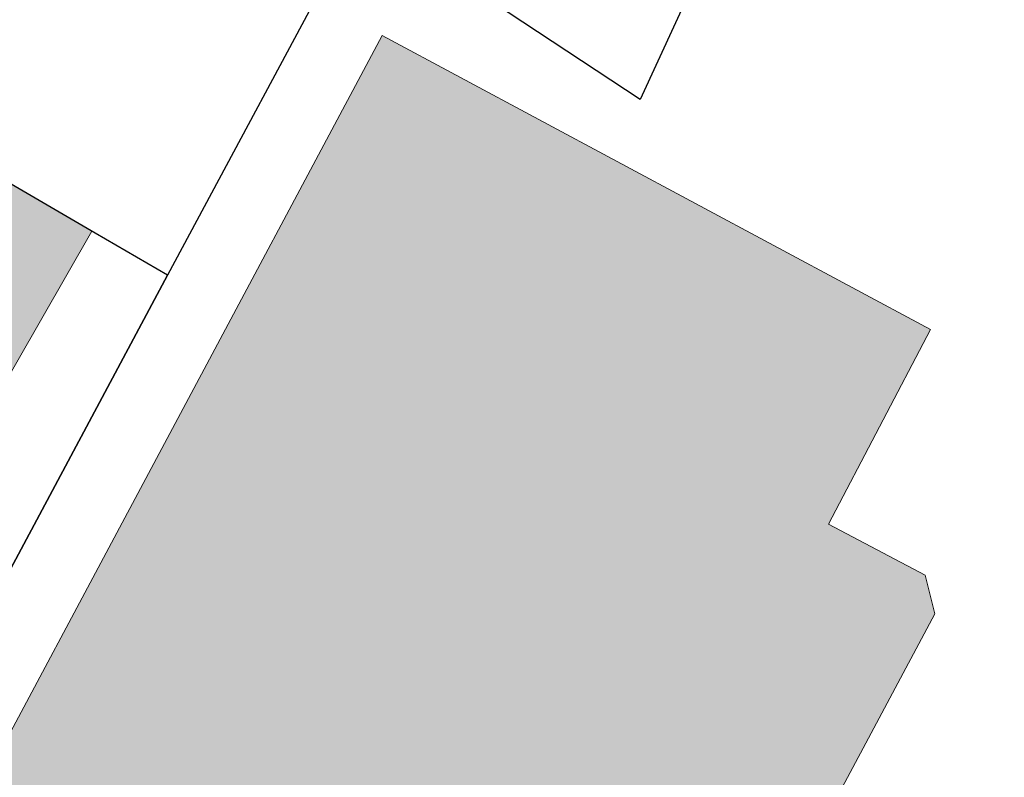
# Model space of a CAD drawing. Header units: metres. Extents: x 32397213 to 32398908, y 5500100 to 5502306.
# Tile 32 of 38: x 32398213 to 32398258, y 5500859 to 5500894. Entities that reach past the tile are written whole.
import ezdxf

# ---------------------------------------------------------------- set-up
doc = ezdxf.new("R2010")
doc.units = ezdxf.units.M
doc.linetypes.add('1', pattern=[0])
doc.layers.add('A_AX_Gebaeude', color=7, linetype='1', lineweight=18, true_color=0x999999)
doc.layers.add('AX_Flurstueck', color=7, linetype='1', lineweight=18)
doc.layers.add('AX_Gebaeude', color=7, linetype='1', lineweight=18)

msp = doc.modelspace()

# ---------------------------------------------------------------- hatches: boundary and pattern name
at = {"layer": 'A_AX_Gebaeude', "linetype": 'Continuous', "lineweight": 13}
for points in [[(32398210.714, 5500854.95), (32398219.459, 5500848.449), (32398222.935, 5500854.465), (32398225.881, 5500852.345), (32398224.741, 5500850.441), (32398239.749, 5500842.446), (32398240.486, 5500842.664), (32398248.39, 5500857.621), (32398249.933, 5500858.092), (32398254.524, 5500866.688), (32398254.085, 5500868.45), (32398249.683, 5500870.757), (32398254.319, 5500879.619), (32398229.364, 5500893.006), (32398209.514, 5500855.866)], [(32398198.054, 5500875.736), (32398197.582, 5500874.923), (32398199.281, 5500873.723), (32398201.245, 5500872.335), (32398202.701, 5500874.608), (32398203.855, 5500873.948), (32398204.939, 5500873.327), (32398205.515, 5500874.333), (32398209.289, 5500872.172), (32398216.136, 5500884.101), (32398206.255, 5500889.871)]]:
    msp.add_hatch(color=256, dxfattribs=at).paths.add_polyline_path(points, flags=0)

# ---------------------------------------------------------------- linework, layer by layer
at = {"layer": 'AX_Flurstueck', "color": 7, "linetype": '1', "lineweight": 25, "ltscale": 0.5}
msp.add_polyline3d([(32398260.591, 5500929.8, 0), (32398253.085, 5500916.076, 0), (32398241.099, 5500890.097, 0), (32398228.374, 5500898.503, 0), (32398228.034, 5500897.863, 0), (32398219.578, 5500882.09, 0), (32398210.755, 5500865.618, 0), (32398202.569, 5500850.337, 0), (32398201.105, 5500847.604, 0), (32398230.274, 5500825.974, 0), (32398237.462, 5500820.816, 0), (32398239.401, 5500818.427, 0), (32398240.901, 5500813.18, 0), (32398245.869, 5500817.778, 0), (32398250.997, 5500830.093, 0), (32398251.247, 5500829.983, 0), (32398252.325, 5500832.562, 0), (32398258.233, 5500846.726, 0)], dxfattribs=at)
msp.add_polyline3d([(32398197.582, 5500874.923, 0), (32398199.281, 5500873.723, 0), (32398210.755, 5500865.618, 0), (32398219.578, 5500882.09, 0), (32398216.291, 5500884.002, 0), (32398206.325, 5500889.8, 0), (32398205.79, 5500890.111, 0), (32398202.494, 5500884.574, 0), (32398200.981, 5500882.066, 0), (32398201.547, 5500881.728, 0), (32398200.811, 5500880.484, 0)], close=True, dxfattribs=at)
at = {"layer": 'AX_Gebaeude', "color": 7, "linetype": '1', "lineweight": 13, "ltscale": 0.5}
for points in [[(32398210.714, 5500854.95, 0), (32398219.459, 5500848.449, 0), (32398222.935, 5500854.465, 0), (32398225.881, 5500852.345, 0), (32398224.741, 5500850.441, 0), (32398239.749, 5500842.446, 0), (32398240.486, 5500842.664, 0), (32398248.39, 5500857.621, 0), (32398249.933, 5500858.092, 0), (32398254.524, 5500866.688, 0), (32398254.085, 5500868.45, 0), (32398249.683, 5500870.757, 0), (32398254.319, 5500879.619, 0), (32398229.364, 5500893.006, 0), (32398209.514, 5500855.866, 0)], [(32398198.054, 5500875.736, 0), (32398197.582, 5500874.923, 0), (32398199.281, 5500873.723, 0), (32398201.245, 5500872.335, 0), (32398202.701, 5500874.608, 0), (32398203.855, 5500873.948, 0), (32398204.939, 5500873.327, 0), (32398205.515, 5500874.333, 0), (32398209.289, 5500872.172, 0), (32398216.136, 5500884.101, 0), (32398206.255, 5500889.871, 0)]]:
    msp.add_polyline3d(points, close=True, dxfattribs=at)

doc.saveas('drawing.dxf')
